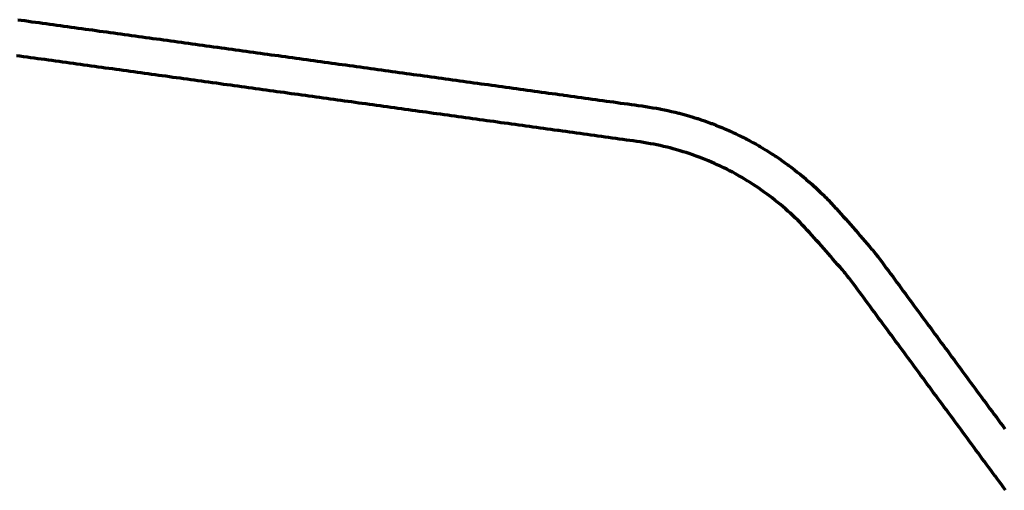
# Model space of a CAD drawing. Header units: metres. Extents: x 98902 to 136161, y 449037 to 499677.
# Tile 13 of 200: x 124434 to 126080, y 467244 to 468031. Entities that reach past the tile are written whole.
import ezdxf

# ---------------------------------------------------------------- set-up
doc = ezdxf.new("R2010")
doc.units = ezdxf.units.M
doc.layers.add('B-WE-OG-INFO_EIS VOORZORGSMAATREGEL-GV', color=7, linetype='Continuous', lineweight=70, true_color=0xfa194b)

msp = doc.modelspace()

# ---------------------------------------------------------------- linework, layer by layer
at = {"layer": 'B-WE-OG-INFO_EIS VOORZORGSMAATREGEL-GV', "flags": 128}
for points in [[(124430.3, 468031.1), (124436.2, 468030.3), (124436.2, 468030.3), (124442.2, 468029.5), (124448.1, 468028.6), (124454.1, 468027.8), (124460, 468027), (124466, 468026.2), (124471.9, 468025.4), (124477.9, 468024.5), (124483.8, 468023.7), (124489.8, 468022.9), (124495.7, 468022.1), (124501.7, 468021.3), (124507.6, 468020.4), (124513.6, 468019.6), (124519.6, 468018.8), (124525.5, 468018), (124531.5, 468017.2), (124537.4, 468016.3), (124543.4, 468015.5), (124549.3, 468014.7), (124555.3, 468013.9), (124561.2, 468013.1), (124567.2, 468012.2), (124567.2, 468012.2), (124567.2, 468012.2), (124573.1, 468011.4), (124579.1, 468010.6), (124585, 468009.8), (124591, 468009), (124591, 468009), (124596.9, 468008.1), (124602.9, 468007.3), (124608.8, 468006.5), (124614.8, 468005.7), (124620.7, 468004.8), (124620.7, 468004.8), (124626.7, 468004), (124632.6, 468003.2), (124638.6, 468002.4), (124644.5, 468001.6), (124650.5, 468000.7), (124656.4, 467999.9), (124656.4, 467999.9), (124662.4, 467999.1), (124662.4, 467999.1), (124668.3, 467998.3), (124668.3, 467998.3), (124668.3, 467998.3), (124674.3, 467997.5), (124680.2, 467996.6), (124686.2, 467995.8), (124692.1, 467995), (124698.1, 467994.2), (124698.1, 467994.2), (124698.1, 467994.2), (124704, 467993.4), (124710, 467992.5), (124715.9, 467991.7), (124721.9, 467990.9), (124727.8, 467990.1), (124733.8, 467989.3), (124739.7, 467988.4), (124745.7, 467987.6), (124745.7, 467987.6), (124751.6, 467986.8), (124757.6, 467986), (124763.5, 467985.2), (124763.5, 467985.2), (124763.6, 467985.2), (124765, 467984.9), (124765, 467984.9), (124765, 467984.9), (124771, 467984.1), (124776.9, 467983.3), (124782.9, 467982.5), (124782.9, 467982.5), (124788.8, 467981.7), (124794.8, 467980.8), (124794.8, 467980.8), (124800.7, 467980), (124806.7, 467979.2), (124812.6, 467978.4), (124818.6, 467977.5), (124824.5, 467976.7), (124830.5, 467975.9), (124836.4, 467975.1), (124836.4, 467975.1), (124842.4, 467974.3), (124842.4, 467974.3), (124848.3, 467973.4), (124854.3, 467972.6), (124860.2, 467971.8), (124866.2, 467971), (124872.1, 467970.2), (124878, 467969.3), (124884, 467968.5), (124889.9, 467967.7), (124889.9, 467967.7), (124895.9, 467966.9), (124901.8, 467966), (124907.8, 467965.2), (124907.8, 467965.2), (124913.7, 467964.4), (124919.7, 467963.6), (124925.6, 467962.8), (124931.6, 467961.9), (124931.6, 467961.9), (124931.6, 467961.9), (124937.5, 467961.1), (124943.5, 467960.3), (124949.4, 467959.5), (124955.4, 467958.6), (124961.3, 467957.8), (124967.3, 467957), (124973.2, 467956.2), (124979.2, 467955.4), (124979.2, 467955.4), (124979.2, 467955.4), (124985.1, 467954.5), (124991.1, 467953.7), (124997, 467952.9), (125002.9, 467952.1), (125008.9, 467951.2), (125014.8, 467950.4), (125020.8, 467949.6), (125026.7, 467948.8), (125026.7, 467948.8), (125026.7, 467948.8), (125032.7, 467948), (125038.6, 467947.1), (125044.6, 467946.3), (125050.5, 467945.5), (125056.5, 467944.7), (125056.5, 467944.7), (125056.5, 467944.7), (125062.4, 467943.8), (125068.4, 467943), (125074.3, 467942.2), (125080.3, 467941.4), (125080.3, 467941.4), (125086.2, 467940.6), (125092.2, 467939.7), (125098.1, 467938.9), (125104.1, 467938.1), (125110, 467937.3), (125115.9, 467936.4), (125121.9, 467935.6), (125127.8, 467934.8), (125127.8, 467934.8), (125133.8, 467934), (125139.7, 467933.2), (125145.7, 467932.3), (125151.6, 467931.5), (125157.6, 467930.7), (125163.5, 467929.9), (125169.5, 467929), (125169.5, 467929), (125169.5, 467929), (125175.4, 467928.2), (125181.4, 467927.4), (125181.4, 467927.4), (125181.4, 467927.4), (125187.3, 467926.6), (125193.3, 467925.8), (125199.2, 467924.9), (125205.2, 467924.1), (125211.1, 467923.3), (125217.1, 467922.5), (125223, 467921.7), (125228.9, 467920.8), (125228.9, 467920.8), (125234.9, 467920), (125240.8, 467919.2), (125246.8, 467918.4), (125252.7, 467917.5), (125258.7, 467916.7), (125264.6, 467915.9), (125264.6, 467915.9), (125270.6, 467915.1), (125276.5, 467914.3), (125282.5, 467913.4), (125288.4, 467912.6), (125288.4, 467912.6), (125294.4, 467911.8), (125294.4, 467911.8), (125300.3, 467911), (125306.3, 467910.1), (125306.3, 467910.1), (125306.3, 467910.1), (125312.2, 467909.3), (125318.2, 467908.5), (125318.2, 467908.5), (125318.2, 467908.5), (125324.1, 467907.7), (125330.1, 467906.9), (125336, 467906), (125342, 467905.2), (125343.4, 467905), (125349.4, 467904.2), (125355.3, 467903.4), (125361.3, 467902.5), (125367.3, 467901.7), (125373.2, 467900.9), (125373.2, 467900.9), (125373.2, 467900.9), (125379.2, 467900.1), (125385.1, 467899.2), (125391.1, 467898.4), (125397, 467897.6), (125403, 467896.8), (125408.9, 467896), (125408.9, 467896), (125408.9, 467896), (125414.9, 467895.1), (125420.8, 467894.3), (125426.8, 467893.5), (125432.8, 467892.7), (125438.7, 467891.8), (125444.7, 467891), (125450.6, 467890.2), (125450.6, 467890.2), (125456.6, 467889.4), (125462.5, 467888.5), (125462.5, 467888.5), (125468.1, 467887.8), (125474, 467887), (125474.2, 467886.9), (125474.5, 467886.9), (125480.4, 467886), (125480.6, 467885.9), (125480.8, 467885.9), (125486.7, 467884.9), (125486.7, 467884.9), (125486.7, 467884.9), (125492.7, 467883.9), (125498.6, 467883), (125504.5, 467882), (125505.2, 467881.7), (125505.9, 467881.7), (125511.8, 467880.4), (125511.9, 467880.4), (125512.1, 467880.4), (125517.9, 467879.1), (125517.9, 467879.1), (125523.8, 467877.7), (125529.7, 467876.4), (125529.8, 467876.4), (125529.9, 467876.4), (125535.8, 467875), (125536.4, 467874.7), (125537.1, 467874.6), (125542.9, 467873), (125548.7, 467871.3), (125548.7, 467871.3), (125554.5, 467869.7), (125560.3, 467868), (125560.7, 467867.8), (125561.1, 467867.8), (125566.8, 467866), (125567.2, 467865.8), (125567.6, 467865.7), (125573.3, 467863.7), (125579, 467861.8), (125584.6, 467859.8), (125590.3, 467857.8), (125590.9, 467857.5), (125591.6, 467857.4), (125597.2, 467855.1), (125597.3, 467855), (125597.5, 467855), (125603, 467852.7), (125603, 467852.7), (125608.2, 467850.6), (125608.2, 467850.6), (125613.8, 467848.3), (125613.8, 467848.3), (125613.9, 467848.3), (125619.5, 467845.9), (125620.1, 467845.5), (125620.9, 467845.3), (125626.3, 467842.7), (125631.7, 467840.1), (125631.7, 467840.1), (125637.1, 467837.5), (125642.6, 467834.9), (125642.8, 467834.7), (125643.2, 467834.6), (125648.6, 467831.9), (125649, 467831.6), (125649.4, 467831.5), (125654.7, 467828.6), (125660, 467825.7), (125665.2, 467822.8), (125670.5, 467819.9), (125671, 467819.5), (125671.6, 467819.2), (125676.7, 467816.1), (125676.9, 467816), (125677.1, 467815.9), (125682.2, 467812.7), (125687.3, 467809.5), (125687.3, 467809.5), (125692.4, 467806.4), (125692.4, 467806.3), (125692.5, 467806.3), (125697.6, 467803.1), (125698.2, 467802.5), (125698.9, 467802.2), (125703.8, 467798.8), (125703.8, 467798.8), (125708.7, 467795.3), (125708.7, 467795.3), (125713.6, 467791.8), (125713.6, 467791.8), (125718.5, 467788.4), (125718.8, 467788.1), (125719.1, 467787.9), (125723.9, 467784.3), (125724.2, 467784), (125724.7, 467783.8), (125729.4, 467780), (125734.1, 467776.3), (125738.8, 467772.6), (125743.5, 467768.8), (125743.8, 467768.5), (125744.3, 467768.2), (125748.9, 467764.3), (125749, 467764.2), (125749.1, 467764.1), (125753.6, 467760.2), (125753.7, 467760.1), (125753.9, 467760), (125758.4, 467756), (125758.5, 467755.8), (125758.8, 467755.7), (125763.2, 467751.6), (125763.2, 467751.6), (125763.3, 467751.6), (125767.7, 467747.5), (125767.9, 467747.2), (125768.2, 467747), (125772.5, 467742.8), (125772.5, 467742.8), (125776.9, 467738.6), (125777.1, 467738.3), (125777.3, 467738.2), (125781.6, 467733.9), (125781.6, 467733.8), (125781.7, 467733.8), (125785.9, 467729.5), (125786, 467729.3), (125786.2, 467729.2), (125790.3, 467724.8), (125790.4, 467724.6), (125790.6, 467724.5), (125794.7, 467720.1), (125794.7, 467720.1), (125794.7, 467720), (125798.8, 467715.6), (125798.9, 467715.5), (125799.1, 467715.4), (125803.1, 467710.9), (125807.1, 467706.4), (125811.1, 467701.9), (125815.1, 467697.5), (125819.2, 467693), (125823.2, 467688.5), (125827.2, 467684.1), (125831.2, 467679.6), (125831.4, 467679.3), (125831.7, 467679.1), (125835.6, 467674.5), (125835.6, 467674.5), (125835.6, 467674.5), (125839.5, 467669.9), (125843.4, 467665.3), (125847.3, 467660.8), (125851.3, 467656.2), (125851.3, 467656.2), (125855.2, 467651.6), (125859.1, 467647.1), (125859.1, 467647), (125859.2, 467646.9), (125860.2, 467645.8), (125860.3, 467645.6), (125860.4, 467645.5), (125864.2, 467640.9), (125864.3, 467640.6), (125864.5, 467640.4), (125868.2, 467635.8), (125868.4, 467635.5), (125868.7, 467635.2), (125872.3, 467630.5), (125872.3, 467630.4), (125872.3, 467630.4), (125875.9, 467625.7), (125875.9, 467625.5), (125876.1, 467625.4), (125879.6, 467620.6), (125879.6, 467620.6), (125883.1, 467615.8), (125886.7, 467611), (125886.7, 467611), (125890.2, 467606.2), (125893.8, 467601.4), (125897.3, 467596.6), (125900.8, 467591.8), (125904.4, 467587), (125904.4, 467587), (125907.9, 467582.2), (125911.4, 467577.4), (125915, 467572.6), (125918.5, 467567.8), (125922.1, 467563), (125925.6, 467558.2), (125929.1, 467553.4), (125932.7, 467548.6), (125932.7, 467548.6), (125936.2, 467543.8), (125939.8, 467539), (125943.3, 467534.2), (125946.8, 467529.4), (125950.4, 467524.6), (125950.4, 467524.6), (125953.9, 467519.8), (125957.5, 467515), (125961, 467510.2), (125961, 467510.2), (125964.5, 467505.4), (125964.5, 467505.4), (125968.1, 467500.6), (125971.6, 467495.8), (125975.1, 467491), (125978.7, 467486.2), (125982.2, 467481.4), (125985.8, 467476.6), (125989.3, 467471.8), (125992.8, 467467), (125992.8, 467467), (125996.4, 467462.2), (125999.9, 467457.4), (126003.5, 467452.6), (126003.5, 467452.6), (126007, 467447.8), (126010.5, 467443), (126014.1, 467438.2), (126017.6, 467433.4), (126021.1, 467428.6), (126024.7, 467423.8), (126024.7, 467423.8), (126028.2, 467419), (126031.8, 467414.2), (126035.3, 467409.4), (126038.8, 467404.6), (126042.4, 467399.8), (126045.9, 467395), (126049.5, 467390.2), (126049.5, 467390.2), (126053, 467385.4), (126053, 467385.4), (126056.5, 467380.6), (126060.1, 467375.8), (126063.6, 467371), (126067.1, 467366.2), (126067.1, 467366.2), (126070.7, 467361.4), (126074.2, 467356.6), (126077.8, 467351.8), (126081.3, 467347)], [(126082.5, 467244.2), (126079, 467249), (126075.5, 467253.8), (126071.9, 467258.6), (126068.4, 467263.4), (126064.9, 467268.2), (126064.8, 467268.2), (126061.3, 467273), (126057.8, 467277.8), (126054.2, 467282.6), (126050.7, 467287.4), (126050.7, 467287.4), (126047.2, 467292.2), (126047.2, 467292.2), (126047.2, 467292.2), (126043.6, 467297), (126040.1, 467301.8), (126036.5, 467306.6), (126033, 467311.4), (126029.5, 467316.2), (126029.5, 467316.2), (126025.9, 467321), (126022.4, 467325.8), (126018.9, 467330.6), (126015.3, 467335.4), (126015.3, 467335.4), (126011.8, 467340.2), (126008.2, 467345), (126004.7, 467349.8), (126004.7, 467349.8), (126001.2, 467354.6), (126001.2, 467354.6), (125997.6, 467359.4), (125994.1, 467364.2), (125990.5, 467369), (125987, 467373.8), (125987, 467373.8), (125983.5, 467378.6), (125979.9, 467383.4), (125976.4, 467388.2), (125972.8, 467393), (125969.3, 467397.8), (125965.8, 467402.6), (125962.2, 467407.4), (125958.7, 467412.2), (125958.7, 467412.2), (125955.2, 467417), (125955.2, 467417), (125951.6, 467421.8), (125948.1, 467426.6), (125944.5, 467431.4), (125941, 467436.2), (125937.5, 467441), (125933.9, 467445.8), (125930.4, 467450.6), (125930.4, 467450.6), (125926.8, 467455.4), (125926.8, 467455.4), (125923.3, 467460.2), (125919.8, 467465), (125916.2, 467469.8), (125912.7, 467474.6), (125912.7, 467474.6), (125912.7, 467474.6), (125909.2, 467479.4), (125905.6, 467484.2), (125902.1, 467489), (125902.1, 467489), (125898.5, 467493.8), (125898.5, 467493.8), (125895, 467498.6), (125891.5, 467503.4), (125887.9, 467508.2), (125884.4, 467513), (125884.4, 467513), (125880.8, 467517.8), (125877.3, 467522.6), (125873.8, 467527.4), (125873.8, 467527.4), (125870.2, 467532.2), (125866.7, 467537), (125866.7, 467537), (125863.2, 467541.8), (125859.6, 467546.6), (125856.1, 467551.4), (125852.5, 467556.2), (125849, 467561), (125845.5, 467565.8), (125841.9, 467570.6), (125841.9, 467570.6), (125838.4, 467575.4), (125834.8, 467580.2), (125831.3, 467585), (125831.3, 467585), (125827.9, 467589.7), (125824.4, 467594.3), (125824.4, 467594.3), (125821, 467598.8), (125817.7, 467603), (125814.2, 467607.2), (125813.3, 467608.2), (125813.3, 467608.2), (125809.6, 467612.6), (125809.6, 467612.6), (125805.7, 467617.2), (125801.7, 467621.8), (125797.8, 467626.3), (125793.9, 467630.9), (125793.9, 467630.9), (125793.9, 467630.9), (125790, 467635.5), (125790, 467635.5), (125786.4, 467639.7), (125782.6, 467643.9), (125778.6, 467648.4), (125774.5, 467652.9), (125770.5, 467657.4), (125770.5, 467657.4), (125766.5, 467661.8), (125766.5, 467661.8), (125762.5, 467666.3), (125758.5, 467670.8), (125754.6, 467675.1), (125750.6, 467679.4), (125750.6, 467679.4), (125746.7, 467683.6), (125742.9, 467687.7), (125738.9, 467691.7), (125734.9, 467695.7), (125730.9, 467699.7), (125726.8, 467703.6), (125722.6, 467707.4), (125722.6, 467707.4), (125718.4, 467711.2), (125714.3, 467714.9), (125710, 467718.6), (125705.9, 467722.1), (125701.5, 467725.6), (125696.8, 467729.3), (125696.8, 467729.3), (125692.1, 467733), (125687.8, 467736.5), (125683.6, 467739.5), (125679, 467742.8), (125679, 467742.8), (125674.1, 467746.3), (125674.1, 467746.3), (125669.2, 467749.7), (125664.9, 467752.7), (125660.5, 467755.5), (125655.5, 467758.7), (125655.5, 467758.7), (125650.4, 467761.8), (125645.5, 467764.9), (125641.1, 467767.6), (125636.3, 467770.2), (125636.3, 467770.2), (125631.1, 467773.1), (125625.8, 467776), (125621, 467778.6), (125616.4, 467781), (125611.2, 467783.4), (125605.8, 467786), (125600.4, 467788.6), (125600.4, 467788.6), (125595.7, 467790.9), (125590.8, 467792.9), (125590.8, 467792.9), (125585.4, 467795.1), (125580.2, 467797.2), (125574.7, 467799.5), (125570, 467801.4), (125565, 467803.1), (125565, 467803.1), (125559.3, 467805.1), (125553.6, 467807.1), (125548.4, 467808.9), (125543.4, 467810.4), (125538, 467812), (125532.2, 467813.6), (125526.5, 467815.3), (125521.4, 467816.7), (125516.3, 467817.9), (125510.6, 467819.2), (125504.7, 467820.5), (125504.7, 467820.5), (125499, 467821.8), (125494, 467822.9), (125488.7, 467823.8), (125482.8, 467824.8), (125476.9, 467825.8), (125476.9, 467825.8), (125471.1, 467826.7), (125465.7, 467827.5), (125459.9, 467828.3), (125454.3, 467829.1), (125448.4, 467829.9), (125442.4, 467830.8), (125442.4, 467830.8), (125442.4, 467830.8), (125436.5, 467831.6), (125430.5, 467832.4), (125430.5, 467832.4), (125424.5, 467833.2), (125418.6, 467834), (125412.6, 467834.9), (125406.7, 467835.7), (125406.7, 467835.7), (125406.7, 467835.7), (125400.7, 467836.5), (125394.8, 467837.3), (125388.8, 467838.2), (125382.9, 467839), (125382.9, 467839), (125382.9, 467839), (125376.9, 467839.8), (125371, 467840.6), (125365, 467841.5), (125365, 467841.5), (125359, 467842.3), (125353.1, 467843.1), (125353.1, 467843.1), (125347.1, 467843.9), (125341.2, 467844.7), (125335.2, 467845.6), (125333.7, 467845.8), (125327.8, 467846.6), (125321.8, 467847.4), (125315.9, 467848.2), (125309.9, 467849.1), (125309.9, 467849.1), (125304, 467849.9), (125298.1, 467850.7), (125292.1, 467851.5), (125286.2, 467852.4), (125286.2, 467852.4), (125286.2, 467852.4), (125280.2, 467853.2), (125280.2, 467853.2), (125274.3, 467854), (125268.3, 467854.8), (125262.4, 467855.6), (125256.4, 467856.5), (125256.4, 467856.5), (125250.5, 467857.3), (125244.5, 467858.1), (125238.6, 467858.9), (125232.6, 467859.8), (125226.7, 467860.6), (125220.7, 467861.4), (125220.7, 467861.4), (125220.7, 467861.4), (125214.8, 467862.2), (125208.8, 467863), (125202.9, 467863.9), (125196.9, 467864.7), (125191, 467865.5), (125185.1, 467866.3), (125179.1, 467867.1), (125173.2, 467868), (125167.2, 467868.8), (125161.3, 467869.6), (125161.3, 467869.6), (125155.3, 467870.4), (125149.4, 467871.3), (125143.4, 467872.1), (125137.5, 467872.9), (125131.5, 467873.7), (125131.5, 467873.7), (125131.5, 467873.7), (125125.6, 467874.5), (125119.6, 467875.4), (125119.6, 467875.4), (125119.6, 467875.4), (125113.7, 467876.2), (125107.7, 467877), (125101.8, 467877.8), (125095.8, 467878.7), (125089.9, 467879.5), (125083.9, 467880.3), (125078, 467881.1), (125072, 467881.9), (125072, 467881.9), (125072, 467881.9), (125066.1, 467882.8), (125060.2, 467883.6), (125054.2, 467884.4), (125048.3, 467885.2), (125042.3, 467886.1), (125036.4, 467886.9), (125030.4, 467887.7), (125024.5, 467888.5), (125018.5, 467889.3), (125018.5, 467889.3), (125012.6, 467890.2), (125006.6, 467891), (125000.7, 467891.8), (124994.7, 467892.6), (124988.8, 467893.5), (124982.8, 467894.3), (124976.9, 467895.1), (124970.9, 467895.9), (124970.9, 467895.9), (124965, 467896.7), (124959, 467897.6), (124953.1, 467898.4), (124947.2, 467899.2), (124941.2, 467900), (124935.3, 467900.9), (124929.3, 467901.7), (124923.4, 467902.5), (124923.4, 467902.5), (124917.4, 467903.3), (124911.5, 467904.1), (124905.5, 467905), (124899.6, 467905.8), (124893.6, 467906.6), (124893.6, 467906.6), (124887.7, 467907.4), (124881.7, 467908.2), (124881.7, 467908.2), (124881.7, 467908.2), (124875.8, 467909.1), (124869.8, 467909.9), (124863.9, 467910.7), (124857.9, 467911.5), (124852, 467912.4), (124846, 467913.2), (124840.1, 467914), (124834.1, 467914.8), (124834.1, 467914.8), (124834.1, 467914.8), (124828.2, 467915.6), (124828.2, 467915.6), (124822.3, 467916.5), (124816.3, 467917.3), (124810.4, 467918.1), (124804.4, 467918.9), (124798.5, 467919.8), (124792.5, 467920.6), (124786.6, 467921.4), (124786.6, 467921.4), (124780.6, 467922.2), (124774.7, 467923), (124768.7, 467923.9), (124768.7, 467923.9), (124762.8, 467924.7), (124756.8, 467925.5), (124756.8, 467925.5), (124755.4, 467925.7), (124755.3, 467925.7), (124749.4, 467926.5), (124743.5, 467927.4), (124737.5, 467928.2), (124731.5, 467929), (124725.6, 467929.8), (124725.6, 467929.8), (124719.6, 467930.6), (124713.7, 467931.5), (124707.7, 467932.3), (124701.8, 467933.1), (124695.8, 467933.9), (124689.9, 467934.7), (124683.9, 467935.6), (124683.9, 467935.6), (124683.9, 467935.6), (124678, 467936.4), (124672, 467937.2), (124666.1, 467938), (124660.1, 467938.8), (124654.2, 467939.7), (124648.2, 467940.5), (124642.3, 467941.3), (124636.3, 467942.1), (124636.3, 467942.1), (124630.4, 467942.9), (124624.4, 467943.8), (124618.5, 467944.6), (124612.5, 467945.4), (124606.6, 467946.2), (124606.6, 467946.2), (124600.6, 467947.1), (124594.7, 467947.9), (124588.7, 467948.7), (124582.8, 467949.5), (124576.8, 467950.3), (124570.9, 467951.2), (124564.9, 467952), (124559, 467952.8), (124553, 467953.6), (124547.1, 467954.4), (124541.1, 467955.3), (124535.2, 467956.1), (124529.2, 467956.9), (124523.3, 467957.7), (124517.3, 467958.5), (124511.4, 467959.4), (124505.4, 467960.2), (124499.5, 467961), (124493.5, 467961.8), (124487.6, 467962.6), (124481.6, 467963.5), (124475.6, 467964.3), (124469.7, 467965.1), (124463.7, 467965.9), (124457.8, 467966.7), (124451.8, 467967.6), (124451.8, 467967.6), (124445.9, 467968.4), (124445.9, 467968.4), (124445.9, 467968.4), (124439.9, 467969.2), (124434, 467970), (124428, 467970.8)]]:
    msp.add_lwpolyline(points, dxfattribs=at)

doc.saveas('drawing.dxf')
